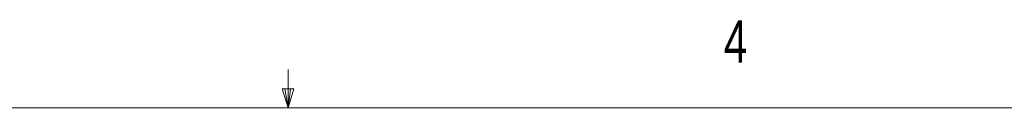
# Model space of a CAD drawing. Header units: millimetres. Extents: x 11 to 421, y 5 to 275.
# Tile 25 of 26: x 200.85 to 256.15, y 270.31 to 275.23. Entities that reach past the tile are written whole.
import ezdxf

# ---------------------------------------------------------------- set-up
doc = ezdxf.new("R2010")
doc.units = ezdxf.units.MM
doc.styles.add('SLDTEXTSTYLE0', font='TXT', dxfattribs={"width": 0.75})

msp = doc.modelspace()

# ---------------------------------------------------------------- linework, layer by layer
at = {"color": 7, "linetype": 'Continuous', "lineweight": 0}
for p, q in [((215.9254, 270.3087), (215.9254, 272.4626)), ((215.9254, 270.3087), (215.5889, 271.3737)), ((216.2443, 271.3737), (215.5889, 271.3737)), ((215.7467, 271.3737), (215.9254, 270.3087)), ((215.9254, 270.3087), (216.2443, 271.3737)), ((216.0501, 271.3737), (215.9254, 270.3087)), ((15.9068, 270.3087), (415.9568, 270.3087))]:
    msp.add_line(p, q, dxfattribs=at)

# ---------------------------------------------------------------- texts
at = {"color": 7, "linetype": 'Continuous', "lineweight": 0, "insert": (240.3932, 275.2257), "char_height": 2.3813, "attachment_point": 1, "style": 'SLDTEXTSTYLE0'}
msp.add_mtext('4', dxfattribs=at)

doc.saveas('drawing.dxf')
